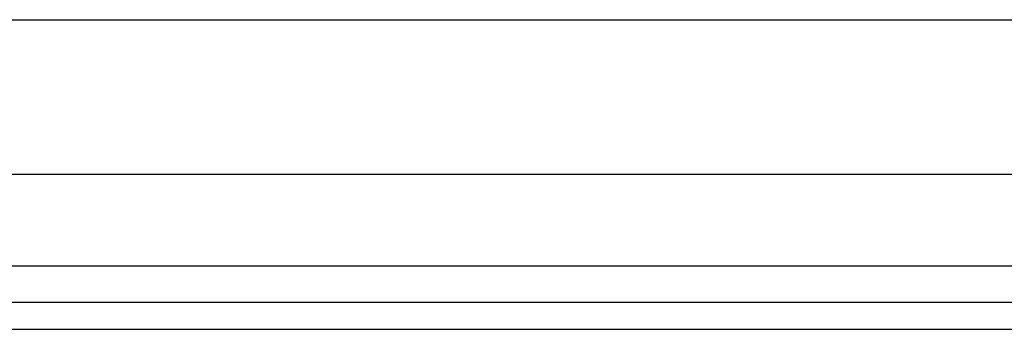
# Model space of a CAD drawing. Header units: inches. Extents: x 0 to 152, y -25 to 98.
# Tile 13 of 88: x 13.274 to 16.404, y 33.581 to 34.564. Entities that reach past the tile are written whole.
import ezdxf

# ---------------------------------------------------------------- set-up
doc = ezdxf.new("R2010")
doc.units = ezdxf.units.IN
doc.header["$LTSCALE"] = 9.095314
doc.header["$MEASUREMENT"] = 0
doc.layers.add('Visible Edges(ANSI)', color=7, linetype='Continuous', lineweight=25)
doc.layers.add('Visible Tangent Edges(ANSI)', color=7, linetype='Continuous', lineweight=25)

msp = doc.modelspace()

# ---------------------------------------------------------------- linework, layer by layer
at = {"layer": 'Visible Edges(ANSI)'}
for p, q in [((8.6934, 34.5645), (43.8623, 34.5645)), ((43.8623, 34.0725), (8.6934, 34.0725)), ((44.7822, 33.6655), (7.7991, 33.6655)), ((7.7991, 33.5806), (44.7822, 33.5806))]:
    msp.add_line(p, q, dxfattribs=at)
at = {"layer": 'Visible Tangent Edges(ANSI)'}
msp.add_line((44.7822, 33.7817), (7.7991, 33.7817), dxfattribs=at)

doc.saveas('drawing.dxf')
